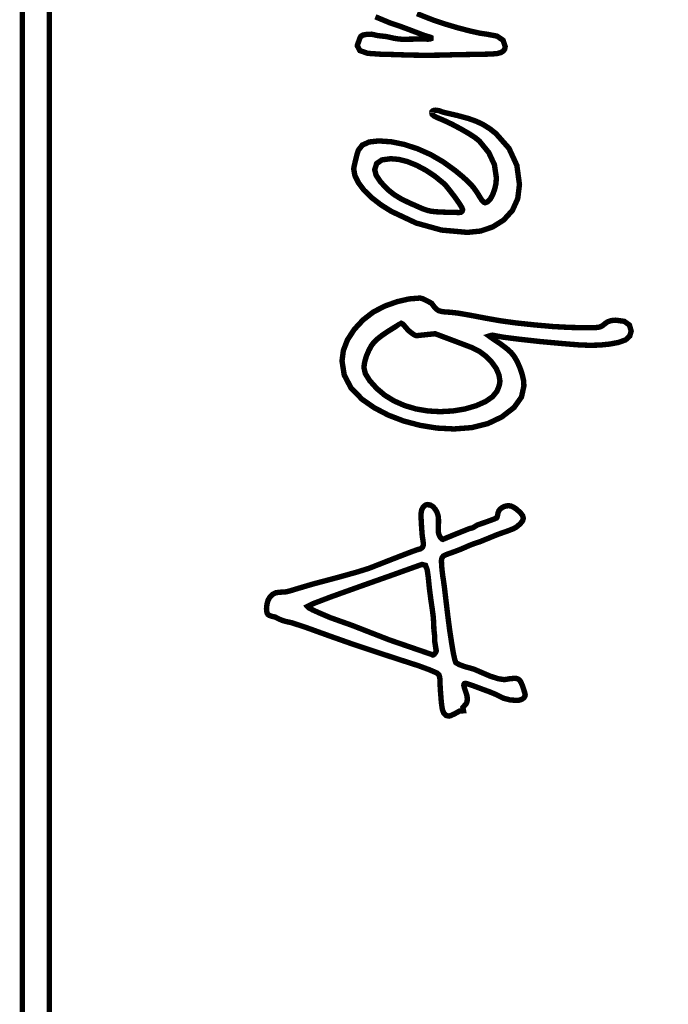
# Model space of a CAD drawing. Header units: millimetres. Extents: x 0 to 6566002, y 0 to 5716629.
# Tile 46 of 99: x 6563989.4 to 6563996.11, y 5716302.62 to 5716312.8. Entities that reach past the tile are written whole.
import ezdxf

# ---------------------------------------------------------------- set-up
doc = ezdxf.new("R2010")
doc.units = ezdxf.units.MM

msp = doc.modelspace()

# ---------------------------------------------------------------- linework, layer by layer
at = {"color": 0, "linetype": 'Continuous', "const_width": 0.0559}
for points in [[(6563989.43, 5716285.861), (6563989.43, 5716359.35), (6564083.682, 5716359.35), (6564083.682, 5716285.861)], [(6563989.709, 5716286.14), (6563989.709, 5716359.071), (6564083.403, 5716359.071), (6564083.403, 5716286.14)], [(6563993.663, 5716311.843), (6563993.665, 5716311.854), (6563993.673, 5716311.862), (6563993.687, 5716311.867), (6563993.704, 5716311.869), (6563993.722, 5716311.867), (6563993.743, 5716311.862), (6563993.785, 5716311.847), (6563993.928, 5716311.814), (6563994.042, 5716311.783), (6563994.126, 5716311.753), (6563994.195, 5716311.72), (6563994.262, 5716311.678), (6563994.327, 5716311.627), (6563994.462, 5716311.474), (6563994.543, 5716311.298), (6563994.57, 5716311.1), (6563994.552, 5716310.954), (6563994.497, 5716310.832), (6563994.407, 5716310.733), (6563994.294, 5716310.662), (6563994.169, 5716310.619), (6563994.032, 5716310.605), (6563993.764, 5716310.629), (6563993.501, 5716310.702), (6563993.244, 5716310.823), (6563993.136, 5716310.891), (6563993.042, 5716310.964), (6563992.963, 5716311.041), (6563992.904, 5716311.12), (6563992.868, 5716311.193), (6563992.856, 5716311.261), (6563992.858, 5716311.277), (6563992.865, 5716311.309), (6563992.876, 5716311.354), (6563992.887, 5716311.401), (6563992.897, 5716311.434), (6563992.904, 5716311.455), (6563992.945, 5716311.508), (6563993.016, 5716311.54), (6563993.115, 5716311.551), (6563993.245, 5716311.542), (6563993.378, 5716311.515), (6563993.516, 5716311.47), (6563993.653, 5716311.409), (6563993.782, 5716311.334), (6563993.905, 5716311.245), (6563993.974, 5716311.188), (6563994.028, 5716311.14), (6563994.066, 5716311.103), (6563994.097, 5716311.066), (6563994.13, 5716311.02), (6563994.165, 5716310.963), (6563994.183, 5716310.935), (6563994.2, 5716310.918), (6563994.215, 5716310.912), (6563994.242, 5716310.922), (6563994.268, 5716310.949), (6563994.293, 5716310.995), (6563994.314, 5716311.052), (6563994.327, 5716311.11), (6563994.331, 5716311.17), (6563994.311, 5716311.305), (6563994.253, 5716311.43), (6563994.156, 5716311.549), (6563994.113, 5716311.584), (6563994.049, 5716311.626), (6563993.962, 5716311.676), (6563993.87, 5716311.725), (6563993.787, 5716311.764), (6563993.715, 5716311.794), (6563993.686, 5716311.809), (6563993.668, 5716311.825)], [(6563993.073, 5716311.254), (6563993.088, 5716311.195), (6563993.135, 5716311.125), (6563993.213, 5716311.044), (6563993.275, 5716310.995), (6563993.349, 5716310.95), (6563993.436, 5716310.908), (6563993.461, 5716310.897), (6563993.487, 5716310.886), (6563993.513, 5716310.874), (6563993.568, 5716310.85), (6563993.617, 5716310.833), (6563993.66, 5716310.823), (6563993.713, 5716310.818), (6563993.796, 5716310.814), (6563993.909, 5716310.812), (6563993.941, 5716310.81), (6563993.964, 5716310.813), (6563993.977, 5716310.823), (6563993.982, 5716310.84), (6563993.973, 5716310.864), (6563993.946, 5716310.907), (6563993.902, 5716310.97), (6563993.853, 5716311.034), (6563993.813, 5716311.084), (6563993.78, 5716311.117), (6563993.693, 5716311.188), (6563993.602, 5716311.248), (6563993.506, 5716311.299), (6563993.412, 5716311.337), (6563993.323, 5716311.36), (6563993.239, 5716311.367), (6563993.148, 5716311.355), (6563993.093, 5716311.317)], [(6563992.735, 5716309.275), (6563992.749, 5716309.384), (6563992.791, 5716309.493), (6563992.862, 5716309.602), (6563992.953, 5716309.7), (6563993.058, 5716309.781), (6563993.177, 5716309.843), (6563993.307, 5716309.889), (6563993.429, 5716309.917), (6563993.543, 5716309.926), (6563993.566, 5716309.92), (6563993.605, 5716309.902), (6563993.661, 5716309.872), (6563993.688, 5716309.836), (6563993.712, 5716309.811), (6563993.733, 5716309.796), (6563993.76, 5716309.788), (6563993.801, 5716309.782), (6563993.857, 5716309.779), (6563993.934, 5716309.77), (6563994.056, 5716309.749), (6563994.224, 5716309.717), (6563994.371, 5716309.691), (6563994.539, 5716309.668), (6563994.728, 5716309.648), (6563994.92, 5716309.631), (6563995.093, 5716309.622), (6563995.249, 5716309.619), (6563995.316, 5716309.619), (6563995.365, 5716309.621), (6563995.394, 5716309.625), (6563995.414, 5716309.632), (6563995.434, 5716309.644), (6563995.454, 5716309.661), (6563995.483, 5716309.681), (6563995.52, 5716309.693), (6563995.566, 5716309.697), (6563995.654, 5716309.685), (6563995.707, 5716309.647), (6563995.725, 5716309.584), (6563995.71, 5716309.532), (6563995.667, 5716309.493), (6563995.594, 5716309.467), (6563995.504, 5716309.45), (6563995.407, 5716309.44), (6563995.303, 5716309.437), (6563995.189, 5716309.441), (6563995.017, 5716309.455), (6563994.786, 5716309.476), (6563994.56, 5716309.501), (6563994.403, 5716309.521), (6563994.316, 5716309.537), (6563994.3, 5716309.54), (6563994.289, 5716309.542), (6563994.282, 5716309.541), (6563994.256, 5716309.533), (6563994.289, 5716309.509), (6563994.372, 5716309.453), (6563994.436, 5716309.405), (6563994.482, 5716309.364), (6563994.515, 5716309.323), (6563994.546, 5716309.27), (6563994.575, 5716309.205), (6563994.598, 5716309.137), (6563994.612, 5716309.075), (6563994.616, 5716309.018), (6563994.591, 5716308.902), (6563994.514, 5716308.794), (6563994.387, 5716308.696), (6563994.242, 5716308.627), (6563994.078, 5716308.586), (6563993.894, 5716308.572), (6563993.717, 5716308.581), (6563993.544, 5716308.609), (6563993.373, 5716308.654), (6563993.212, 5716308.716), (6563993.069, 5716308.791), (6563992.942, 5716308.879), (6563992.827, 5716308.998), (6563992.758, 5716309.13)], [(6563992.962, 5716309.204), (6563992.977, 5716309.143), (6563993.021, 5716309.072), (6563993.095, 5716308.99), (6563993.177, 5716308.921), (6563993.273, 5716308.862), (6563993.382, 5716308.814), (6563993.5, 5716308.779), (6563993.623, 5716308.758), (6563993.75, 5716308.751), (6563993.881, 5716308.758), (6563994.004, 5716308.778), (6563994.121, 5716308.812), (6563994.22, 5716308.856), (6563994.291, 5716308.905), (6563994.336, 5716308.96), (6563994.353, 5716309), (6563994.364, 5716309.036), (6563994.368, 5716309.068), (6563994.358, 5716309.131), (6563994.33, 5716309.197), (6563994.282, 5716309.264), (6563994.221, 5716309.326), (6563994.155, 5716309.375), (6563994.082, 5716309.412), (6563993.871, 5716309.492), (6563993.743, 5716309.54), (6563993.698, 5716309.557), (6563993.506, 5716309.537), (6563993.495, 5716309.539), (6563993.478, 5716309.548), (6563993.455, 5716309.564), (6563993.431, 5716309.583), (6563993.412, 5716309.601), (6563993.398, 5716309.618), (6563993.376, 5716309.643), (6563993.36, 5716309.659), (6563993.348, 5716309.665), (6563993.331, 5716309.656), (6563993.285, 5716309.628), (6563993.211, 5716309.582), (6563993.149, 5716309.54), (6563993.1, 5716309.502), (6563993.065, 5716309.468), (6563993.037, 5716309.431), (6563993.012, 5716309.384), (6563992.988, 5716309.328), (6563992.974, 5716309.282), (6563992.965, 5716309.24)], [(6563993.552, 5716307.692), (6563993.555, 5716307.717), (6563993.561, 5716307.74), (6563993.573, 5716307.761), (6563993.587, 5716307.777), (6563993.603, 5716307.787), (6563993.619, 5716307.79), (6563993.648, 5716307.785), (6563993.675, 5716307.769), (6563993.699, 5716307.742), (6563993.718, 5716307.709), (6563993.729, 5716307.672), (6563993.733, 5716307.632), (6563993.731, 5716307.513), (6563993.733, 5716307.496), (6563993.738, 5716307.478), (6563993.747, 5716307.459), (6563993.758, 5716307.443), (6563993.768, 5716307.433), (6563993.778, 5716307.43), (6563993.797, 5716307.438), (6563993.877, 5716307.471), (6563994.049, 5716307.54), (6563994.09, 5716307.551), (6563994.135, 5716307.579), (6563994.223, 5716307.609), (6563994.28, 5716307.63), (6563994.317, 5716307.644), (6563994.333, 5716307.651), (6563994.338, 5716307.659), (6563994.343, 5716307.677), (6563994.349, 5716307.705), (6563994.356, 5716307.724), (6563994.369, 5716307.742), (6563994.388, 5716307.757), (6563994.41, 5716307.769), (6563994.434, 5716307.776), (6563994.459, 5716307.778), (6563994.483, 5716307.774), (6563994.51, 5716307.762), (6563994.54, 5716307.742), (6563994.579, 5716307.706), (6563994.603, 5716307.675), (6563994.61, 5716307.648), (6563994.602, 5716307.621), (6563994.577, 5716307.59), (6563994.534, 5716307.554), (6563994.505, 5716307.539), (6563994.442, 5716307.515), (6563994.345, 5716307.481), (6563994.157, 5716307.404), (6563994.112, 5716307.39), (6563994.057, 5716307.369), (6563993.991, 5716307.34), (6563993.953, 5716307.324), (6563993.892, 5716307.301), (6563993.808, 5716307.271), (6563993.783, 5716307.258), (6563993.768, 5716307.237), (6563993.763, 5716307.21), (6563993.765, 5716307.16), (6563993.77, 5716307.105), (6563993.778, 5716307.043), (6563993.784, 5716307.006), (6563993.795, 5716306.925), (6563993.81, 5716306.798), (6563993.829, 5716306.639), (6563993.848, 5716306.494), (6563993.868, 5716306.362), (6563993.886, 5716306.255), (6563993.901, 5716306.187), (6563993.912, 5716306.155), (6563993.945, 5716306.136), (6563994.001, 5716306.115), (6563994.08, 5716306.093), (6563994.092, 5716306.09), (6563994.12, 5716306.079), (6563994.165, 5716306.059), (6563994.268, 5716306.015), (6563994.349, 5716305.989), (6563994.407, 5716305.98), (6563994.419, 5716305.98), (6563994.431, 5716305.982), (6563994.444, 5716305.984), (6563994.473, 5716305.989), (6563994.497, 5716305.991), (6563994.517, 5716305.992), (6563994.538, 5716305.991), (6563994.555, 5716305.986), (6563994.567, 5716305.978), (6563994.578, 5716305.965), (6563994.589, 5716305.944), (6563994.601, 5716305.916), (6563994.616, 5716305.87), (6563994.626, 5716305.839), (6563994.629, 5716305.822), (6563994.626, 5716305.807), (6563994.617, 5716305.793), (6563994.603, 5716305.781), (6563994.584, 5716305.772), (6563994.564, 5716305.766), (6563994.541, 5716305.764), (6563994.47, 5716305.77), (6563994.408, 5716305.786), (6563994.352, 5716305.813), (6563994.322, 5716305.828), (6563994.264, 5716305.852), (6563994.177, 5716305.884), (6563994.092, 5716305.916), (6563994.036, 5716305.935), (6563994.011, 5716305.941), (6563994.002, 5716305.939), (6563993.996, 5716305.932), (6563993.994, 5716305.92), (6563993.997, 5716305.908), (6563994.006, 5716305.878), (6563994.021, 5716305.833), (6563994.026, 5716305.816), (6563994.029, 5716305.798), (6563994.03, 5716305.779), (6563994.029, 5716305.758), (6563994.024, 5716305.741), (6563994.017, 5716305.728), (6563993.985, 5716305.691), (6563993.991, 5716305.657), (6563993.952, 5716305.655), (6563993.898, 5716305.625), (6563993.861, 5716305.608), (6563993.842, 5716305.602), (6563993.81, 5716305.609), (6563993.787, 5716305.632), (6563993.773, 5716305.67), (6563993.768, 5716305.7), (6563993.762, 5716305.746), (6563993.757, 5716305.809), (6563993.752, 5716305.874), (6563993.749, 5716305.927), (6563993.749, 5716305.969), (6563993.745, 5716306.005), (6563993.736, 5716306.031), (6563993.72, 5716306.046), (6563993.64, 5716306.081), (6563993.523, 5716306.124), (6563993.368, 5716306.174), (6563993.083, 5716306.267), (6563992.83, 5716306.352), (6563992.609, 5716306.43), (6563992.368, 5716306.517), (6563992.214, 5716306.568), (6563992.149, 5716306.582), (6563992.115, 5716306.593), (6563992.081, 5716306.607), (6563992.046, 5716306.626), (6563992.01, 5716306.634), (6563991.984, 5716306.643), (6563991.969, 5716306.653), (6563991.961, 5716306.666), (6563991.956, 5716306.686), (6563991.954, 5716306.712), (6563991.959, 5716306.76), (6563991.971, 5716306.802), (6563991.991, 5716306.836), (6563992.018, 5716306.862), (6563992.051, 5716306.878), (6563992.089, 5716306.883), (6563992.124, 5716306.885), (6563992.151, 5716306.887), (6563992.169, 5716306.89), (6563992.206, 5716306.9), (6563992.292, 5716306.926), (6563992.427, 5716306.966), (6563992.701, 5716307.039), (6563992.897, 5716307.094), (6563993.015, 5716307.131), (6563993.283, 5716307.236), (6563993.449, 5716307.3), (6563993.513, 5716307.323), (6563993.548, 5716307.333), (6563993.569, 5716307.35), (6563993.577, 5716307.374), (6563993.575, 5716307.396), (6563993.572, 5716307.421), (6563993.567, 5716307.451), (6563993.563, 5716307.485), (6563993.558, 5716307.554), (6563993.552, 5716307.66), (6563993.552, 5716307.671), (6563993.552, 5716307.682)], [(6563992.378, 5716306.736), (6563992.391, 5716306.722), (6563992.432, 5716306.7), (6563992.501, 5716306.669), (6563992.613, 5716306.621), (6563992.843, 5716306.539), (6563993.225, 5716306.39), (6563993.655, 5716306.242), (6563993.663, 5716306.237), (6563993.669, 5716306.235), (6563993.673, 5716306.234), (6563993.681, 5716306.236), (6563993.689, 5716306.242), (6563993.698, 5716306.253), (6563993.705, 5716306.265), (6563993.709, 5716306.275), (6563993.709, 5716306.283), (6563993.694, 5716306.373), (6563993.694, 5716306.422), (6563993.685, 5716306.499), (6563993.683, 5716306.567), (6563993.678, 5716306.632), (6563993.67, 5716306.695), (6563993.654, 5716306.805), (6563993.639, 5716306.919), (6563993.627, 5716307.037), (6563993.616, 5716307.114), (6563993.599, 5716307.161), (6563993.577, 5716307.177), (6563993.573, 5716307.177), (6563993.568, 5716307.175), (6563993.562, 5716307.171), (6563993.469, 5716307.138), (6563993.26, 5716307.063), (6563992.932, 5716306.947), (6563992.625, 5716306.837), (6563992.441, 5716306.767)]]:
    msp.add_lwpolyline(points, close=True, dxfattribs=at)
msp.add_lwpolyline([(6563993.51, 5716312.868), (6563993.599, 5716312.832), (6563993.692, 5716312.796), (6563993.805, 5716312.759), (6563993.936, 5716312.72), (6563994.064, 5716312.687), (6563994.163, 5716312.665), (6563994.233, 5716312.655), (6563994.338, 5716312.635), (6563994.401, 5716312.592), (6563994.422, 5716312.527), (6563994.417, 5716312.5), (6563994.402, 5716312.48), (6563994.378, 5716312.465), (6563994.34, 5716312.455), (6563994.286, 5716312.45), (6563994.215, 5716312.448), (6563994.154, 5716312.447), (6563994.041, 5716312.445), (6563993.875, 5716312.442), (6563993.792, 5716312.439), (6563993.714, 5716312.438), (6563993.642, 5716312.437), (6563993.575, 5716312.437), (6563993.506, 5716312.438), (6563993.434, 5716312.439), (6563993.286, 5716312.444), (6563993.186, 5716312.447), (6563993.134, 5716312.448), (6563993.001, 5716312.457), (6563992.92, 5716312.485), (6563992.894, 5716312.533), (6563992.895, 5716312.543), (6563992.9, 5716312.559), (6563992.908, 5716312.581), (6563992.916, 5716312.605), (6563992.923, 5716312.621), (6563992.929, 5716312.632), (6563992.948, 5716312.645), (6563992.984, 5716312.652), (6563993.037, 5716312.655), (6563993.049, 5716312.653), (6563993.072, 5716312.648), (6563993.106, 5716312.64), (6563993.154, 5716312.635), (6563993.189, 5716312.631), (6563993.211, 5716312.627), (6563993.272, 5716312.613), (6563993.323, 5716312.605), (6563993.362, 5716312.602), (6563993.594, 5716312.606), (6563993.621, 5716312.603), (6563993.643, 5716312.605), (6563993.656, 5716312.609), (6563993.661, 5716312.617), (6563993.656, 5716312.62), (6563993.644, 5716312.625), (6563993.623, 5716312.631), (6563993.59, 5716312.641), (6563993.552, 5716312.655), (6563993.508, 5716312.672), (6563993.427, 5716312.703), (6563993.335, 5716312.737), (6563993.231, 5716312.772), (6563993.08, 5716312.835)], dxfattribs=at)

doc.saveas('drawing.dxf')
